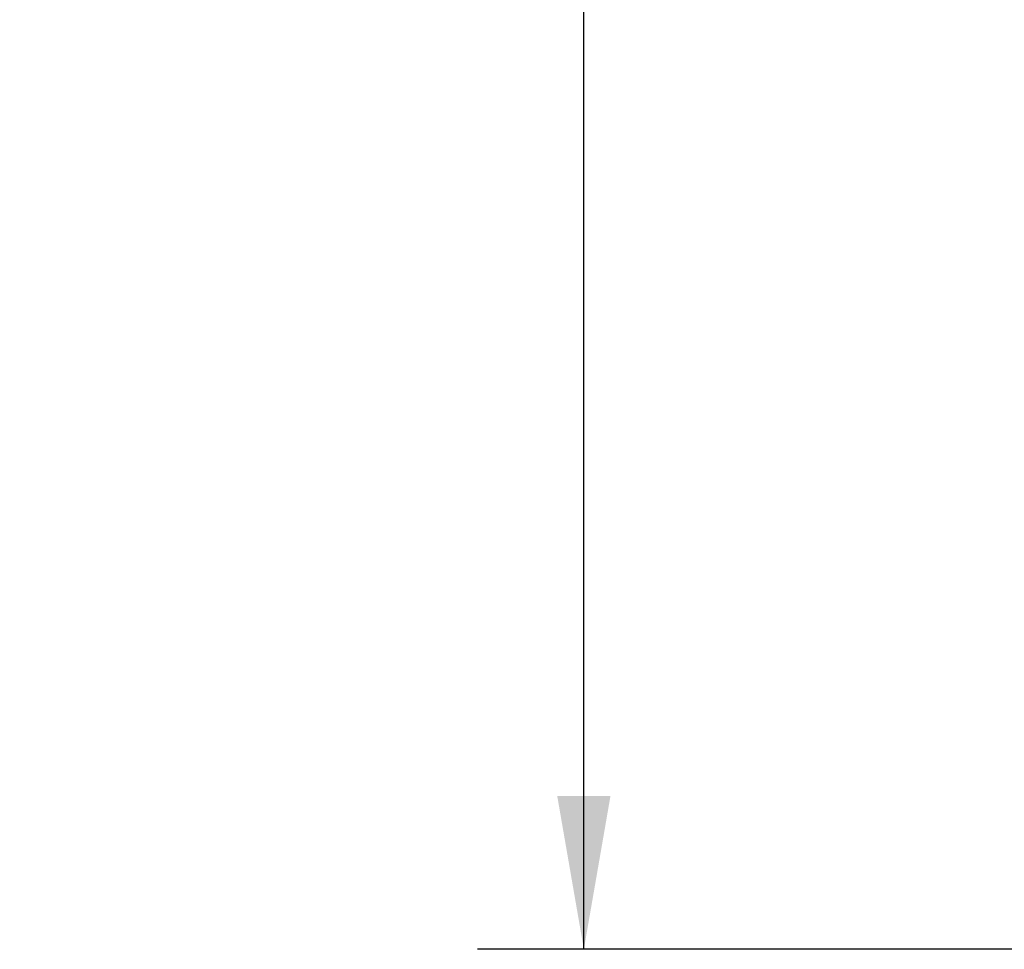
# Model space of a CAD drawing. Header units: inches. Extents: x 0 to 22, y 0 to 17.
# Tile 47 of 56: x 13.3 to 14.4, y 12.2 to 13.2. Entities that reach past the tile are written whole.
import ezdxf

# ---------------------------------------------------------------- set-up
doc = ezdxf.new("R2010")
doc.units = ezdxf.units.IN
doc.header["$LTSCALE"] = 1.21
doc.header["$MEASUREMENT"] = 0
doc.layers.get('0').update_dxf_attribs({"linetype": 'CONTINUOUS'})
doc.layers.add('DIMENSIONS', color=7, linetype='CONTINUOUS')
doc.styles.get("Standard").update_dxf_attribs({"font": 'txt', "width": 0.8})
doc.dimstyles.new('DIMSTYLE_1', dxfattribs={"dimtxt": 0.125, "dimasz": 0.18, "dimexe": 0.125, "dimexo": 0.0625, "dimgap": 0.0625, "dimtad": 0, "dimtih": 1, "dimtoh": 1, "dimdec": 3, "dimzin": 4, "dimdsep": 46, "dimtxsty": 'STANDARD', "dimblk": '_FILLED', "dimblk1": '_FILLED', "dimblk2": '_FILLED', "dimcen": 0.09, "dimadec": 0, "dimazin": 0, "dimtp": 0.01, "dimtm": 0.01, "dimtfac": 1, "dimtdec": 3, "dimtofl": 0, "dimtmove": 0, "dimatfit": 3, "dimldrblk": '_FILLED', "dimfxl": 1, "dimtolj": 1, "dimtzin": 4, "dimarcsym": 0})

# ---------------------------------------------------------------- blocks, each defined once
blk = doc.blocks.new('_FILLED')
at = {"color": 0, "linetype": 'ByBlock'}
blk.add_solid([(0, 0), (-1, 0.17361), (-1, -0.17361)], dxfattribs=at)
blk = doc.blocks.new('*D6')
at = {"layer": 'DIMENSIONS', "color": 2, "linetype": 'Continuous', "transparency": 16777216}
for p, q in [((14.7087, 14.939), (13.8059, 14.939)), ((13.9309, 14.939), (13.9309, 13.6727)), ((13.9309, 12.1563), (13.9309, 13.4227)), ((14.7184, 12.1563), (13.8059, 12.1563))]:
    blk.add_line(p, q, dxfattribs=at)
at = {"layer": 'DIMENSIONS', "color": 2, "linetype": 'Continuous', "transparency": 16777216, "xscale": 0.18, "yscale": 0.18, "zscale": 0.18}
for p, rotation in [((13.9309, 14.939), 90), ((13.9309, 12.1563), 270)]:
    blk.add_blockref('_FILLED', p, dxfattribs=dict(at, rotation=rotation))
at = {"layer": 'DIMENSIONS', "color": 2, "linetype": 'Continuous', "transparency": 16777216, "insert": (13.9309, 13.6102), "char_height": 0.125, "width": 1.325, "attachment_point": 2, "line_spacing_factor": 0.9}
blk.add_mtext('2.783{\\Ftxt.shx;\\W1.000000;\\H0.125000; }[70.68]', dxfattribs=at)

msp = doc.modelspace()

# ---------------------------------------------------------------- dimensions: what is measured, and where the dimension line sits
at = {"layer": 'DIMENSIONS', "color": 2, "linetype": 'Continuous'}
dim = msp.add_linear_dim(base=(13.9309, 14.939), p1=(14.7809, 12.1563), p2=(14.7712, 14.939), angle=90, dimstyle='DIMSTYLE_1', dxfattribs=at)
dim.commit()
dim.dimension.update_dxf_attribs({"geometry": '*D6', "text_midpoint": (13.9309, 13.5477), "dimtype": 160})

doc.saveas('drawing.dxf')
